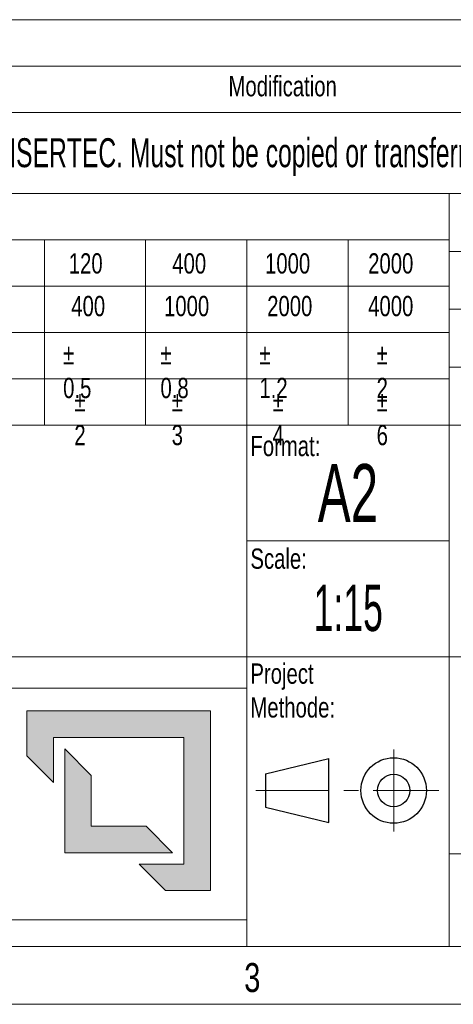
# Model space of a CAD drawing. Header units: millimetres. Extents: x 15 to 592, y 5 to 415.
# Tile 11 of 14: x 457 to 494, y 5 to 90. Entities that reach past the tile are written whole.
import ezdxf

# ---------------------------------------------------------------- set-up
doc = ezdxf.new("R2010")
doc.units = ezdxf.units.MM
doc.linetypes.add('CENTER', pattern=[10.16, 6.35, -1.27, 1.27, -1.27])
doc.linetypes.add('CENTERX2', pattern=[20.32, 12.7, -2.54, 2.54, -2.54])
doc.layers.add('SLD-0', color=179, linetype='Continuous')
doc.styles.add('SLDTEXTSTYLE0', font='TXT', dxfattribs={"width": 0.75})
doc.styles.add('SLDTEXTSTYLE1', font='TXT', dxfattribs={"width": 0.574367})
doc.styles.add('SLDTEXTSTYLE2', font='TXT', dxfattribs={"width": 0.638186})
doc.styles.add('SLDTEXTSTYLE3', font='TXT', dxfattribs={"width": 0.510549})

# ---------------------------------------------------------------- blocks, each defined once
blk = doc.blocks.new('LOGO_sombreado')
at = {"linetype": 'Continuous'}
for points in [[(69.338, 18.023), (53.486, 18.023), (53.486, 14.148), (55.776, 11.858), (55.776, 15.733), (67.048, 15.733), (67.048, 4.812), (63.173, 4.812), (65.463, 2.523), (69.338, 2.523)], [(59.044, 12.465), (56.754, 14.754), (56.754, 5.791), (66.07, 5.791), (63.78, 8.081), (59.044, 8.081)]]:
    blk.add_hatch(color=7, dxfattribs=at).paths.add_polyline_path(points, flags=0)
at = {"color": 7, "linetype": 'Continuous', "lineweight": 18}
for p, q in [((0, 20), (72.5, 20)), ((72.5, 20), (72.502, 20.001)), ((72.5, 20), (72.5, 0)), ((53.486, 14.148), (53.486, 18.023)), ((53.486, 18.023), (69.338, 18.023)), ((69.338, 18.023), (69.338, 2.523)), ((67.048, 15.733), (55.776, 15.733)), ((55.776, 15.733), (55.776, 11.858)), ((67.048, 4.812), (67.048, 15.733)), ((56.754, 5.791), (56.754, 14.754)), ((56.754, 14.754), (59.044, 12.465)), ((55.776, 11.858), (53.486, 14.148)), ((59.044, 12.465), (59.044, 8.081)), ((59.044, 8.081), (63.78, 8.081)), ((63.78, 8.081), (66.07, 5.791)), ((66.07, 5.791), (56.754, 5.791)), ((65.463, 2.523), (63.173, 4.812)), ((63.173, 4.812), (67.048, 4.812)), ((69.338, 2.523), (65.463, 2.523)), ((0, 0), (72.5, 0))]:
    blk.add_line(p, q, dxfattribs=at)

msp = doc.modelspace()

# ---------------------------------------------------------------- linework, layer by layer
at = {"color": 7, "linetype": 'Continuous', "lineweight": 18}
for p, q in [((404, 90), (584, 90)), ((404, 86), (584, 86)), ((404, 82), (584, 82)), ((404, 75), (584, 75)), ((494, 75), (494, 10)), ((404, 71), (494, 71)), ((459, 55), (459, 71)), ((467.75, 55), (467.75, 71)), ((476.5, 55), (476.5, 71)), ((485.25, 55), (485.25, 71)), ((554, 70), (494, 70)), ((404, 67), (494, 67)), ((554, 65), (494, 65)), ((404, 63), (494, 63)), ((554, 60), (494, 60)), ((404, 59), (494, 59)), ((450.25, 55), (459, 55)), ((459, 55), (467.75, 55)), ((467.75, 55), (476.5, 55)), ((476.5, 55), (485.25, 55)), ((476.5, 55), (476.5, 35)), ((485.25, 55), (494, 55)), ((494, 55), (509, 55)), ((476.5, 45), (494, 45)), ((404, 35), (494, 35)), ((476.5, 35), (476.5, 10)), ((494, 35), (584, 35)), ((494, 18), (584, 18)), ((584, 10), (20, 10)), ((404, 10), (584, 10)), ((589, 5), (15, 5))]:
    msp.add_line(p, q, dxfattribs=at)
at = {"color": 7, "linetype": 'CENTERX2', "lineweight": 18}
msp.add_line((489.1946367, 27.0056488), (489.1946367, 19.9298376), dxfattribs=at)
at = {"color": 7, "linetype": 'Continuous', "lineweight": 25}
for p, q in [((478.1060334, 24.8924032), (483.5909742, 26.2220858)), ((483.5909742, 20.6896563), (483.5909742, 26.2220858)), ((478.1060334, 24.8924032), (478.1060334, 22.0193389)), ((478.1060334, 22.0193389), (483.5909742, 20.6896563))]:
    msp.add_line(p, q, dxfattribs=at)
at = {"color": 7, "linetype": 'CENTER', "lineweight": 18}
msp.add_line((477.2749817, 23.4558711), (493.0887073, 23.4558711), dxfattribs=at)
at = {"color": 7, "linetype": 'Continuous', "lineweight": 25}
for radius in [2.8311819, 1.4009156]:
    msp.add_circle((489.1946367, 23.4558711), radius, dxfattribs=at)

# ---------------------------------------------------------------- block references
at = {"color": 7, "linetype": 'Continuous'}
msp.add_blockref('LOGO_sombreado', (404.0096253, 12.2979639), dxfattribs=at)

# ---------------------------------------------------------------- texts
at = {"color": 7, "linetype": 'Continuous', "lineweight": 0}
for s, insert, char_height, attachment_point, style in [('Modification', (479.59903, 85.1363108), 1.75, 2, 'SLDTEXTSTYLE0'), ('Tolerance for dimensions without tol. according to ISO 2768-mK', (404.6400677, 73.8116089), 1.75, 1, 'SLDTEXTSTYLE0'), ('120', (461.1107839, 69.8351576), 1.75, 1, 'SLDTEXTSTYLE0'), ('400', (470.0577669, 69.8351576), 1.75, 1, 'SLDTEXTSTYLE0'), ('1000', (478.075936, 69.8351576), 1.75, 1, 'SLDTEXTSTYLE0'), ('2000', (486.9911655, 69.8351576), 1.75, 1, 'SLDTEXTSTYLE0'), ('400', (461.3270798, 66.1542688), 1.75, 1, 'SLDTEXTSTYLE0'), ('1000', (469.3452489, 66.1542688), 1.75, 1, 'SLDTEXTSTYLE0'), ('2000', (478.2604784, 66.1542688), 1.75, 1, 'SLDTEXTSTYLE0'), ('4000', (486.9911655, 66.1542688), 1.75, 1, 'SLDTEXTSTYLE0'), ('%%p^J0.5', (460.6252456, 61.9989656), 1.75, 1, 'SLDTEXTSTYLE0'), ('%%p^J0.8', (469.0374197, 61.9989656), 1.75, 1, 'SLDTEXTSTYLE0'), ('%%p^J1.2', (477.5897475, 61.9989656), 1.75, 1, 'SLDTEXTSTYLE0'), ('%%p^J2', (487.721444, 61.9989656), 1.75, 1, 'SLDTEXTSTYLE0'), ('%%p^J2', (461.5950372, 57.9358204), 1.75, 1, 'SLDTEXTSTYLE0'), ('%%p^J3', (470.0072114, 57.9358204), 1.75, 1, 'SLDTEXTSTYLE0'), ('%%p^J4', (478.7325647, 57.9358204), 1.75, 1, 'SLDTEXTSTYLE0'), ('%%p^J6', (487.721444, 57.9358204), 1.75, 1, 'SLDTEXTSTYLE0'), ('Format:', (476.8120109, 54.0741874), 1.75, 1, 'SLDTEXTSTYLE0'), ('Scale:', (476.8120109, 44.3477026), 1.75, 1, 'SLDTEXTSTYLE0'), ('Project^JMethode:', (476.8120109, 34.4246145), 1.75, 1, 'SLDTEXTSTYLE0'), ('2558 - 15x1_5 - LINEA DRENAJE ACEITE 1', (531.4373705, 27.8184317), 4.5, 2, 'SLDTEXTSTYLE3'), ('3', (476.9748264, 8.5626692), 2.5, 2, 'SLDTEXTSTYLE0')]:
    msp.add_mtext(s, dxfattribs=dict(at, insert=insert, char_height=char_height, attachment_point=attachment_point, style=style))
at = {"layer": 'SLD-0', "color": 7, "attachment_point": 2}
for s, insert, char_height, style in [('This drawing is property of INSERTEC. Must not be copied or transferred to third parties in any way without written authorization.', (489.5245157, 79.767368), 2.5, 'SLDTEXTSTYLE2'), ('A2', (485.2428337, 51.636635), 5, 'SLDTEXTSTYLE2'), ('1:15', (485.2722117, 41.2254393), 4, 'SLDTEXTSTYLE1')]:
    msp.add_mtext(s, dxfattribs=dict(at, insert=insert, char_height=char_height, style=style))

doc.saveas('drawing.dxf')
